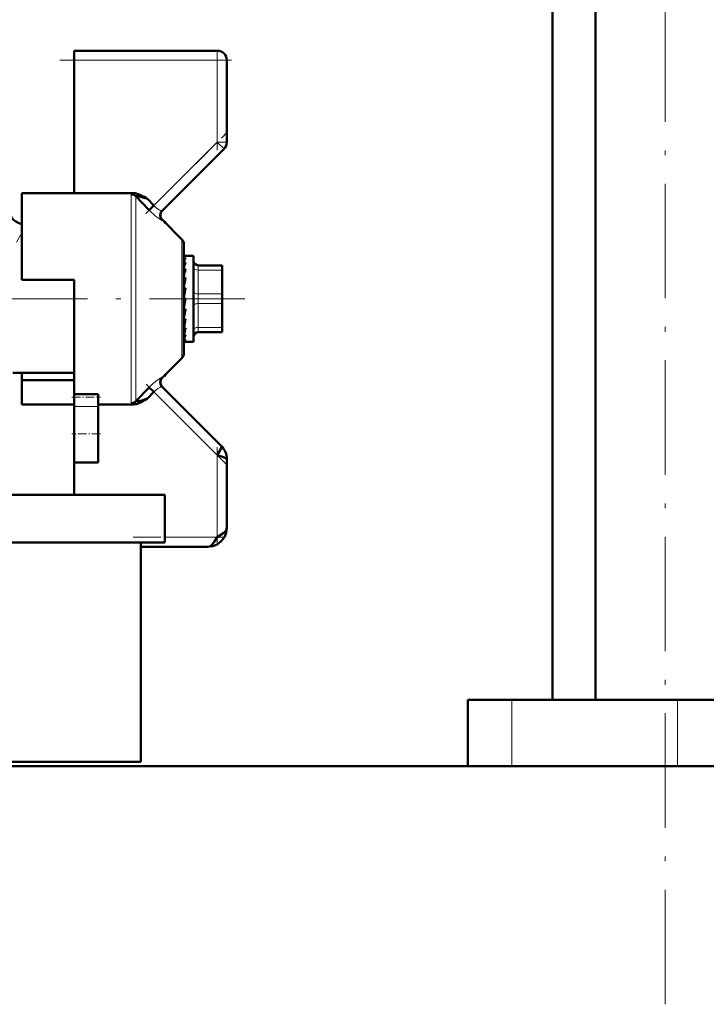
# Model space of a CAD drawing. Extents: x -1358 to 1757, y -1552 to 637.
# Tile 64 of 98: x 156 to 228, y -186 to -83. Entities that reach past the tile are written whole.
import ezdxf

# ---------------------------------------------------------------- set-up
doc = ezdxf.new("R2010")
doc.units = 0
doc.linetypes.add('DASHDOT', pattern=[18.5, 12, -3, 0.5, -3])

msp = doc.modelspace()

# ---------------------------------------------------------------- linework, layer by layer
at = {"color": 7, "linetype": 'DASHDOT', "lineweight": 18}
for p, q in [((223.25, -185.83), (223.25, 196.97)), ((150.67, -111.88), (179.17, -111.88))]:
    msp.add_line(p, q, dxfattribs=at)
at = {"color": 7, "lineweight": 50}
for p, q in [((215.95, -153.93), (215.95, 118.07)), ((211.44, -153.93), (211.44, 102.07)), ((161.29, -86.88), (161.29, -85.88)), ((161.29, -85.88), (176.29, -85.88)), ((161.29, -100.81), (161.29, -86.88)), ((177.29, -86.88), (177.29, -95.47)), ((170.51, -102.66), (177, -96.17)), ((155.79, -100.81), (155.79, -109.88)), ((161.29, -100.81), (155.79, -100.81)), ((167.48, -100.81), (161.29, -100.81)), ((169.15, -102.59), (167.75, -101.14)), ((168.62, -101.21), (168.8, -101.31)), ((168.8, -101.31), (168.95, -101.4)), ((168.95, -101.4), (168.97, -101.41)), ((168.97, -101.41), (169.65, -102.11)), ((169.15, -102.59), (169.65, -102.11)), ((172.59, -105.67), (170.54, -103.62)), ((170.7, -103.79), (170.74, -103.77)), ((170.74, -103.77), (170.73, -103.82)), ((170.74, -103.77), (170.74, -103.77)), ((170.86, -103.94), (170.74, -103.77)), ((172.79, -106.17), (172.79, -117.59)), ((172.81, -107.38), (172.79, -107.38)), ((172.79, -107.39), (172.97, -107.39)), ((172.79, -107.59), (172.97, -107.59)), ((172.79, -108.06), (172.97, -108.06)), ((172.81, -107.38), (173.79, -107.38)), ((173.79, -115.78), (173.79, -107.38)), ((172.79, -108.47), (172.8, -108.65)), ((172.79, -108.78), (172.97, -108.78)), ((172.79, -109.09), (172.82, -109.45)), ((172.79, -109.26), (172.81, -109.26)), ((174.29, -108.38), (176.79, -108.38)), ((176.79, -108.88), (176.79, -108.38)), ((176.79, -108.88), (176.79, -111.38)), ((176.79, -109.2), (176.79, -111.62)), ((155.79, -109.88), (161.29, -109.88)), ((161.29, -109.88), (161.29, -111.88)), ((172.79, -109.69), (172.97, -109.69)), ((172.79, -109.89), (172.84, -110.33)), ((172.97, -110.73), (172.79, -111.72)), ((172.79, -110.73), (172.97, -110.73)), ((172.79, -110.81), (172.88, -111.1)), ((172.9, -111.1), (172.88, -111.1)), ((176.79, -112.38), (176.79, -111.38)), ((161.29, -111.88), (161.29, -121.88)), ((172.97, -111.85), (172.79, -112.84)), ((172.79, -111.85), (172.97, -111.85)), ((172.79, -112.79), (172.88, -112.09)), ((172.88, -112.09), (172.92, -111.85)), ((176.79, -111.62), (176.79, -112.17)), ((176.79, -112.17), (176.79, -113.2)), ((176.79, -112.38), (176.79, -114.88)), ((172.79, -113.73), (172.85, -112.97)), ((172.79, -112.97), (172.97, -112.97)), ((176.79, -113.2), (176.79, -113.45)), ((176.79, -113.45), (176.79, -114.09)), ((176.79, -113.45), (176.79, -113.46)), ((172.79, -114.29), (172.81, -114.02)), ((172.79, -114.55), (172.82, -114.02)), ((172.79, -114.02), (172.97, -114.02)), ((172.79, -115.01), (172.8, -114.94)), ((172.79, -115.2), (172.8, -114.94)), ((172.79, -114.94), (172.97, -114.94)), ((176.79, -115.38), (174.29, -115.38)), ((176.79, -115.25), (176.79, -114.88)), ((176.79, -115.38), (176.79, -115.25)), ((172.79, -115.66), (172.97, -115.66)), ((172.79, -116.15), (172.97, -116.15)), ((172.79, -116.37), (172.97, -116.37)), ((172.91, -116.38), (173.79, -116.38)), ((172.97, -115.66), (172.93, -115.78)), ((173.79, -116.38), (173.79, -115.78)), ((172.59, -118.09), (170.54, -120.14)), ((154.86, -119.63), (161.29, -119.63)), ((155.79, -120.4), (155.79, -119.63)), ((155.79, -122.95), (155.79, -120.4)), ((161.29, -120.4), (155.79, -120.4)), ((170.74, -119.99), (170.7, -119.97)), ((170.73, -119.94), (170.74, -119.99)), ((170.74, -119.99), (170.86, -119.82)), ((170.74, -119.99), (170.74, -119.99)), ((167.75, -122.62), (169.15, -121.17)), ((168.97, -122.35), (169.65, -121.65)), ((169.15, -121.17), (169.65, -121.65)), ((176.71, -127.29), (170.51, -121.1)), ((161.29, -122.21), (161.29, -121.88)), ((161.29, -121.88), (163.79, -121.88)), ((161.29, -123.17), (161.29, -122.21)), ((163.79, -122.21), (163.79, -121.88)), ((163.79, -123.17), (163.79, -122.21)), ((167.75, -122.62), (167.75, -122.63)), ((168.89, -122.4), (168.62, -122.55)), ((168.97, -122.35), (168.89, -122.4)), ((161.29, -122.95), (155.79, -122.95)), ((161.29, -123.17), (161.29, -126.03)), ((163.79, -122.95), (167.48, -122.95)), ((163.79, -123.17), (163.79, -126.03)), ((161.29, -126.03), (161.29, -129.03)), ((163.79, -126.03), (163.79, -129.03)), ((177.29, -135.88), (177.29, -128.71)), ((161.29, -132.43), (161.29, -129.03)), ((163.79, -129.03), (161.29, -129.03)), ((153.19, -132.43), (170.79, -132.43)), ((170.79, -132.43), (170.79, -137.43)), ((153.19, -137.43), (170.79, -137.43)), ((168.29, -137.43), (168.29, -160.43)), ((175.29, -137.88), (168.29, -137.88)), ((204.83, -153.93), (202.54, -153.93)), ((202.54, -153.93), (202.54, -160.88)), ((207.18, -153.93), (204.83, -153.93)), ((224.54, -153.93), (207.18, -153.93)), ((277.79, -153.93), (224.54, -153.93)), ((150.24, -160.43), (168.29, -160.43)), ((150.24, -160.88), (202.54, -160.88)), ((416.79, -160.88), (150.24, -160.88))]:
    msp.add_line(p, q, dxfattribs=at)
at = {"color": 7, "lineweight": 18}
for p, q in [((176.29, -85.88), (176.29, -86.88)), ((176.29, -86.88), (161.29, -86.88)), ((176.29, -95.47), (176.29, -86.88)), ((176.29, -86.88), (177.29, -86.88)), ((169.65, -102.11), (176.29, -95.47)), ((176.29, -95.47), (177, -96.17)), ((176.29, -95.47), (177.29, -95.47)), ((167.26, -111.88), (167.26, -100.94)), ((167.75, -101.14), (167.75, -111.88)), ((172.59, -111.88), (172.59, -105.67)), ((174.29, -108.88), (174.29, -108.38)), ((174.29, -108.88), (174.29, -111.38)), ((176.79, -108.88), (174.29, -108.88)), ((174.29, -112.38), (174.29, -111.38)), ((174.29, -111.38), (176.79, -111.38)), ((167.26, -122.82), (167.26, -111.88)), ((167.75, -111.88), (167.75, -122.62)), ((172.59, -118.09), (172.59, -111.88)), ((174.29, -112.38), (174.29, -114.88)), ((176.79, -112.38), (174.29, -112.38)), ((174.29, -115.25), (174.29, -114.88)), ((174.29, -114.88), (176.79, -114.88)), ((174.29, -115.38), (174.29, -115.25)), ((176.29, -128.29), (169.65, -121.65)), ((163.79, -123.17), (161.29, -123.17)), ((176.29, -136.88), (176.29, -128.29)), ((170.79, -136.88), (176.29, -136.88)), ((207.18, -153.93), (207.18, -160.88)), ((224.54, -153.93), (224.54, -160.88))]:
    msp.add_line(p, q, dxfattribs=at)
at = {"color": 7, "linetype": 'DASHDOT', "lineweight": 18, "ltscale": 0.257574}
for p, q in [((176.29, -96.32), (176.29, -86.02)), ((176.29, -137.74), (176.29, -127.44))]:
    msp.add_line(p, q, dxfattribs=at)
at = {"color": 7, "linetype": 'DASHDOT', "lineweight": 18, "ltscale": 0.450015}
msp.add_line((177.79, -86.88), (159.79, -86.88), dxfattribs=at)
at = {"color": 7, "linetype": 'DASHDOT', "lineweight": 18, "ltscale": 0.302371}
msp.add_line((168.8, -102.95), (177.36, -94.4), dxfattribs=at)
at = {"color": 7, "linetype": 'DASHDOT', "lineweight": 18, "ltscale": 0.296928}
msp.add_line((177.22, -129.22), (168.82, -120.82), dxfattribs=at)
at = {"color": 7, "linetype": 'DASHDOT', "lineweight": 18, "ltscale": 0.075}
msp.add_line((161.04, -122.21), (164.04, -122.21), dxfattribs=at)
at = {"color": 7, "linetype": 'DASHDOT', "lineweight": 18, "ltscale": 0.075015}
msp.add_line((164.04, -126.03), (161.04, -126.03), dxfattribs=at)
at = {"color": 7, "linetype": 'DASHDOT', "lineweight": 18, "ltscale": 0.240002}
msp.add_line((167.49, -136.88), (177.09, -136.88), dxfattribs=at)
at = {"color": 7, "lineweight": 18}
for points in [[(167.48, -100.81), (167.32, -100.87), (167.27, -100.9), (167.26, -100.92), (167.26, -100.94)], [(170.51, -103.65), (170.5, -103.65), (170.48, -103.65), (170.37, -103.6), (170.12, -103.44), (169.83, -103.21), (169.15, -102.59)], [(170.41, -102.66), (170.47, -102.67), (170.49, -102.67), (170.5, -102.66), (170.51, -102.66)], [(169.62, -120.72), (169.99, -120.42), (170.37, -120.16)], [(170.37, -120.16), (170.47, -120.11), (170.5, -120.11), (170.51, -120.11), (170.51, -120.11)], [(170.51, -121.1), (170.51, -121.1), (170.49, -121.09), (170.47, -121.09), (170.41, -121.1)], [(167.75, -122.63), (167.75, -122.65), (167.77, -122.65), (167.8, -122.66), (167.88, -122.66)], [(167.32, -122.89), (167.27, -122.85), (167.26, -122.83), (167.26, -122.82)]]:
    msp.add_lwpolyline(points, dxfattribs=at)
at = {"color": 7, "lineweight": 50}
for points in [[(167.75, -101.14), (167.75, -101.13), (167.75, -101.11), (167.77, -101.11), (167.8, -101.1), (167.9, -101.11), (168.15, -101.16), (168.97, -101.41)], [(176.29, -128.29), (176.6, -127.74), (176.7, -127.52), (176.73, -127.38), (176.72, -127.33), (176.71, -127.29)], [(177.29, -128.71), (177.27, -128.66), (177.24, -128.63), (177.15, -128.57), (176.94, -128.48), (176.29, -128.29)], [(175.29, -137.88), (175.81, -137.82), (176.29, -137.62), (176.71, -137.3), (177.04, -136.88), (177.23, -136.4), (177.29, -135.88)], [(175.29, -137.88), (175.81, -137.82), (176.29, -137.62), (176.71, -137.3), (177.04, -136.88), (177.23, -136.4), (177.29, -135.88)], [(176.29, -136.88), (176.87, -136.49), (177.11, -136.27), (177.22, -136.12), (177.29, -135.88)], [(175.29, -137.88), (175.5, -137.83), (175.71, -137.67), (176, -137.33), (176.29, -136.88)]]:
    msp.add_lwpolyline(points, dxfattribs=at)
for centre, radius, start, end in [((176.29, -86.88), 1, 0, 90), ((176.29, -95.47), 1, 315, 360), ((167.46, -102.23), 1.42, 72.7818, 89.1639), ((167.09, -103.45), 2.7, 64.2708, 72.8834), ((165.66, -106.47), 6.04, 60.6073, 64.4685), ((156.29, -102.13), 2, 179.9993, 255.5244), ((171, -103.15), 0.699, 135.1067, 224.9209), ((171.03, -103.13), 0.699, 134.9429, 225.0563), ((172.09, -106.17), 0.7, 0, 45), ((175.09, -108.75), 2.42, 151.4431, 161.9517), ((181.27, -110.75), 8.73, 162.0666, 166.3053), ((174.29, -107.88), 0.5, 180, 270), ((195.18, -114.11), 22.85, 166.5048, 168.551), ((226.21, -120.35), 54.3, 168.6793, 169.6696), ((110.63, -101.73), 63.34, 348.9165, 349.7792), ((147.06, -108.89), 26.41, 346.978, 348.8002), ((162.83, -112.56), 10.41, 343.0629, 346.7886), ((174.29, -115.88), 0.5, 90, 180), ((170.35, -114.9), 2.73, 333.6734, 341.2067), ((172.91, -116.23), 0.15, 248.0065, 269.6185), ((172.91, -116.23), 0.148, 270.3147, 292.0923), ((172.09, -117.59), 0.7, 314.9998, 360), ((171, -120.61), 0.699, 135.0791, 224.8933), ((171.03, -120.63), 0.7, 135, 225), ((167.46, -119.94), 2.75, 278.7597, 285.6143), ((167.09, -120.31), 2.7, 287.1141, 295.7241), ((165.67, -113.24), 9.69, 285.1615, 287.4944), ((165.65, -117.29), 6.04, 295.5313, 299.3897), ((164.63, -109.64), 13.43, 287.0885, 288.8606), ((167.46, -121.53), 1.42, 270.8261, 287.229), ((175.31, -128.7), 1.98, 359.808, 45.192), ((175.31, -128.7), 1.98, 359.808, 45.192)]:
    msp.add_arc(centre, radius, start, end, dxfattribs=at)
at = {"color": 7, "lineweight": 18}
for centre, radius, start, end in [((171.75, -100.14), 2.88, 223.0924, 230.6834), ((171.31, -100.68), 2.18, 230.6703, 239.3048), ((170.91, -101.34), 1.41, 239.6305, 244.9319), ((170.64, -101.92), 0.773, 244.5743, 252.1168), ((170.54, -103.66), 0.0369, 101.2422, 163.4723), ((174.11, -115.55), 21.16, 149.9701, 153.0313), ((175.33, -127.13), 8.59, 131.7123, 136.0395), ((170.54, -120.1), 0.0349, 194.7592, 261.0494), ((171.75, -123.62), 2.88, 129.3153, 136.9074), ((171.31, -123.08), 2.18, 120.7019, 129.3192), ((170.91, -122.42), 1.41, 115.0627, 120.3745), ((170.64, -121.84), 0.773, 107.8821, 115.4261), ((167.6, -122.32), 0.64, 243.3389, 258.999)]:
    msp.add_arc(centre, radius, start, end, dxfattribs=at)
at = {"color": 7, "lineweight": 50}
for centre, major_axis, ratio, start_param, end_param in [((167.26, -101.62), (-0.7, 0), 0.972234, 3.926989, 4.712389), ((172.88, -110.69), (-0.14, -3.31), 0.200914, 3.215135, 3.475241), ((172.88, -113.06), (-0.17, -3.32), 0.198029, 0.123736, 0.383842), ((167.26, -122.14), (0.7, 0), 0.972233, 4.712389, 5.497789)]:
    msp.add_ellipse(centre, major_axis=major_axis, ratio=ratio, start_param=start_param, end_param=end_param, dxfattribs=at)
at = {"color": 7, "lineweight": 18}
for centre, major_axis, start_param, end_param in [((174.29, -108.63), (-0.5, 0), 0, 1.570796), ((174.29, -111.13), (-0.5, 0), 0, 1.570796), ((174.29, -112.63), (0.5, 0), 1.570796, 3.141593), ((174.29, -115.13), (0.5, 0), 1.570796, 3.141593)]:
    msp.add_ellipse(centre, major_axis=major_axis, ratio=0.5, start_param=start_param, end_param=end_param, dxfattribs=at)

doc.saveas('drawing.dxf')
